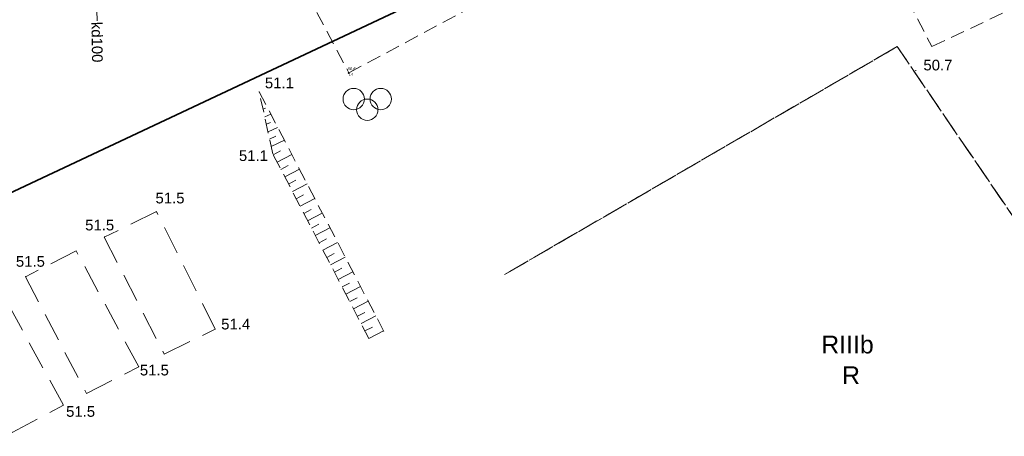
# Model space of a CAD drawing. Header units: metres. Extents: x 0 to 5465380, y 0 to 5925815.
# Tile 11 of 141: x 5463773 to 5463842, y 5925460 to 5925489. Entities that reach past the tile are written whole.
import ezdxf
from ezdxf.enums import TextEntityAlignment as Align

# ---------------------------------------------------------------- set-up
doc = ezdxf.new("R2010")
doc.units = ezdxf.units.M
for name, pattern in [('PRZER1-1', [2, 1, -1]), ('PRZER2-1', [3, 2, -1]), ('PRZER3-1', [4, 3, -1])]:
    doc.linetypes.add(name, pattern=pattern)
for name, color, linetype, lineweight in [('! DB - Nawierzchnia zjazdów', 6, 'Continuous', 30), ('$DR - zał. droga', 7, 'Continuous', 13), ('$DR - zał. mapa', 250, 'Continuous', 0)]:
    doc.layers.add(name, color=color, linetype=linetype, lineweight=lineweight)
for name, color, linetype in [('$DR - wymiary', 7, 'Continuous'), ('Punkty', 7, 'Continuous'), ('Rzedne', 7, 'Continuous'), ('Teksty', 7, 'Continuous')]:
    doc.layers.add(name, color=color, linetype=linetype)
for name, color, linetype, lineweight, true_color in [('CC_Beton', 7, 'PRZER2-1', 18, 0x0a0909), ('CC_Inne', 7, 'Continuous', 18, 0x0a0909), ('CC_Kanalizacja', 7, 'Continuous', 18, 0x803300), ('CC_Punkt wysokościowy', 7, 'Continuous', 18, 0x0a0909), ('CC_Skarpa', 7, 'PRZER2-1', 18, 0x0a0909), ('EGBK02', 7, 'PRZER3-1', 18, 0x008000), ('EGBK02_O', 7, 'PRZER3-1', 18, 0x008000), ('EGBU01', 7, 'PRZER1-1', 18, 0x008000), ('EGBU01_O', 7, 'PRZER1-1', 18, 0x008000)]:
    doc.layers.add(name, color=color, linetype=linetype, lineweight=lineweight, true_color=true_color)
doc.styles.add('Arial', font='arial.ttf')
doc.styles.add('ARIAL 2', font='ARIALN.TTF')
doc.styles.add('GEO-INFO', font='arial.ttf')
doc.styles.get("Standard").update_dxf_attribs({"font": 'arial.ttf'})
doc.dimstyles.new('LINIOWY', dxfattribs={"dimtxt": 0.7, "dimasz": 0.3, "dimexe": 0.3, "dimexo": 0, "dimgap": 0.2, "dimtad": 1, "dimzin": 9, "dimdsep": 46, "dimtxsty": 'ARIAL 2', "dimblk": 'OBLIQUE', "dimcen": 0, "dimdle": 0.2, "dimclrd": 7, "dimclre": 7, "dimclrt": 1, "dimadec": 0, "dimazin": 0, "dimtfac": 1, "dimtofl": 0, "dimtmove": 1, "dimatfit": 3, "dimldrblk": 'OBLIQUE', "dimfxl": 0.3, "dimfxlon": 1, "dimtolj": 1, "dimtzin": 1, "dimarcsym": 0})

# ---------------------------------------------------------------- blocks, each defined once
blk = doc.blocks.new('GK.6640.1913.2022 szara')
at = {"layer": 'CC_Punkt wysokościowy'}
for points in [[(5463835.55, 5925485.727, 1), (5463835.46, 5925485.727, 1)], [(5463789.408, 5925484.222, 1), (5463789.318, 5925484.222, 1)], [(5463790.407, 5925479.79, 1), (5463790.317, 5925479.79, 1)], [(5463782.193, 5925475.803, 1), (5463782.103, 5925475.803, 1)], [(5463778.534, 5925474.028, 1), (5463778.444, 5925474.028, 1)], [(5463772.991, 5925471.236, 1), (5463772.901, 5925471.236, 1)], [(5463786.311, 5925467.552, 1), (5463786.221, 5925467.552, 1)], [(5463780.939, 5925464.907, 1), (5463780.849, 5925464.907, 1)], [(5463775.64, 5925462.201, 1), (5463775.55, 5925462.201, 1)]]:
    blk.add_hatch(color=252, dxfattribs=at).paths.add_polyline_path(points)
at = {"color": 252, "lineweight": 35, "ltscale": 0.5}
blk.add_lwpolyline([(5463970.62, 5925449.332), (5463986.447, 5925481.891), (5463977.039, 5925579.473), (5463993.73, 5925594.437), (5463935.36, 5925657.844), (5463891.514, 5925640.248), (5463906.739, 5925598.778), (5463828.146, 5925565.769), (5463841.424, 5925534), (5463710.761, 5925479.846), (5463724.491, 5925454.847), (5463844.923, 5925511.51), (5463892.245, 5925407.652)], close=True, dxfattribs=at)
at = {"layer": 'CC_Beton', "color": 252}
for points in [[(5463778.47, 5925474.002), (5463782.687, 5925465.793), (5463786.281, 5925467.549), (5463782.146, 5925475.805)], [(5463772.938, 5925471.228), (5463777.227, 5925463.011), (5463780.904, 5925464.901), (5463776.503, 5925473.047)], [(5463767.594, 5925468.52), (5463771.994, 5925460.288), (5463775.606, 5925462.204), (5463771.129, 5925470.4)]]:
    blk.add_lwpolyline(points, close=True, dxfattribs=at)
at = {"layer": 'CC_Inne', "color": 252, "linetype": 'PRZER2-1', "ltscale": 0.5}
for points in [[(5463836.634, 5925487.407), (5463847.098, 5925492.35), (5463849.861, 5925495.1), (5463848.282, 5925496.617), (5463850.118, 5925498.745), (5463844.206, 5925511.234), (5463836.16, 5925507.501), (5463836.078, 5925503.523), (5463838.78, 5925501.638), (5463835.062, 5925497.49), (5463837.326, 5925495.459), (5463837.327, 5925493.106), (5463834.941, 5925490.694), (5463836.634, 5925487.407)], [(5463815.887, 5925496.398), (5463810.849, 5925506.492), (5463789.903, 5925496.445), (5463795.659, 5925485.557), (5463815.887, 5925496.398)]]:
    blk.add_lwpolyline(points, dxfattribs=at)
at = {"layer": 'CC_Inne', "color": 252}
for centre in [(5463796.007, 5925483.721), (5463797.907, 5925483.721), (5463796.957, 5925482.971)]:
    blk.add_circle(centre, 0.75, dxfattribs=at)
at = {"layer": 'CC_Kanalizacja', "color": 252}
blk.add_lwpolyline([(5463777.972, 5925489.216), (5463777.84, 5925493.545)], dxfattribs=at)
at = {"layer": 'CC_Skarpa', "color": 252, "ltscale": 0.5}
for p, q in [((5463790.326, 5925479.865), (5463789.363, 5925484.233)), ((5463789.363, 5925484.233), (5463798.146, 5925467.354)), ((5463797.068, 5925466.898), (5463790.326, 5925479.865))]:
    blk.add_line(p, q, dxfattribs=at)
at = {"layer": 'CC_Skarpa', "color": 252, "linetype": 'Continuous'}
for p, q in [((5463790.355, 5925479.809), (5463790.87, 5925480.077)), ((5463790.623, 5925479.294), (5463791.654, 5925479.83)), ((5463790.891, 5925478.779), (5463791.406, 5925479.047)), ((5463791.159, 5925478.263), (5463792.19, 5925478.799)), ((5463791.427, 5925477.748), (5463791.943, 5925478.016)), ((5463791.695, 5925477.232), (5463792.727, 5925477.768)), ((5463791.963, 5925476.716), (5463792.479, 5925476.984)), ((5463792.232, 5925476.2), (5463793.264, 5925476.737)), ((5463792.5, 5925475.684), (5463793.016, 5925475.952)), ((5463792.768, 5925475.168), (5463793.801, 5925475.705)), ((5463793.037, 5925474.652), (5463793.553, 5925474.92)), ((5463793.305, 5925474.136), (5463794.338, 5925474.673)), ((5463793.573, 5925473.619), (5463794.09, 5925473.888)), ((5463793.842, 5925473.103), (5463794.875, 5925473.64)), ((5463794.11, 5925472.586), (5463794.627, 5925472.855)), ((5463794.379, 5925472.07), (5463795.412, 5925472.607)), ((5463794.648, 5925471.553), (5463795.164, 5925471.822)), ((5463794.916, 5925471.036), (5463795.95, 5925471.574)), ((5463795.185, 5925470.519), (5463795.702, 5925470.788)), ((5463795.454, 5925470.002), (5463796.488, 5925470.54)), ((5463795.723, 5925469.485), (5463796.24, 5925469.754)), ((5463795.992, 5925468.968), (5463797.026, 5925469.506)), ((5463796.261, 5925468.451), (5463796.778, 5925468.72)), ((5463796.53, 5925467.933), (5463797.564, 5925468.471)), ((5463796.799, 5925467.416), (5463797.316, 5925467.685)), ((5463797.068, 5925466.898), (5463798.103, 5925467.437))]:
    blk.add_line(p, q, dxfattribs=at)
for points in [[(5463789.63, 5925483.021), (5463789.796, 5925483.092)], [(5463789.75, 5925482.48), (5463790.184, 5925482.656)], [(5463789.867, 5925481.947), (5463790.157, 5925482.068)], [(5463789.993, 5925481.425), (5463790.653, 5925481.726)], [(5463790.097, 5925480.903), (5463790.531, 5925481.107)], [(5463790.209, 5925480.395), (5463791.135, 5925480.827)]]:
    blk.add_lwpolyline(points, dxfattribs=at)
at = {"layer": 'EGBK02', "color": 252, "linetype": 'PRZER3-1', "lineweight": 18, "ltscale": 0.5}
for points in [[(5463806.614, 5925471.382), (5463834.211, 5925487.415), (5463882.115, 5925416.963), (5463949.58, 5925451.92)], [(5463882.115, 5925416.963), (5463834.211, 5925487.415), (5463806.614, 5925471.382)]]:
    blk.add_lwpolyline(points, dxfattribs=at)
at = {"layer": 'EGBU01', "color": 252, "linetype": 'PRZER1-1', "ltscale": 0.5}
for points in [[(5463806.614, 5925471.382), (5463834.211, 5925487.415), (5463882.115, 5925416.963), (5463949.58, 5925451.92), (5463952.34, 5925458.74), (5463950.99, 5925465.56), (5463950.95, 5925472.07), (5463947.1, 5925482.79), (5463946.13, 5925487.11), (5463937.87, 5925497.24), (5463908.85, 5925504.3), (5463899.34, 5925515.62), (5463860.732, 5925527.855)], [(5463882.115, 5925416.963), (5463834.211, 5925487.415), (5463806.614, 5925471.382)]]:
    blk.add_lwpolyline(points, dxfattribs=at)
at = {"layer": 'Punkty', "color": 252, "lineweight": 35}
blk.add_point((5463795.659, 5925485.557), dxfattribs=at)
at = {"layer": 'CC_Kanalizacja', "color": 252, "lineweight": 0, "style": 'Arial'}
blk.add_text('kd100', height=0.75, rotation=270.94787, dxfattribs=at).set_placement((5463777.986, 5925487.724), align=Align.MIDDLE)
at = {"layer": 'CC_Punkt wysokościowy', "color": 252, "lineweight": 0, "style": 'Arial'}
for s, p in [('50.7', (5463836.045, 5925485.736)), ('51.1', (5463789.764, 5925484.48)), ('51.1', (5463787.938, 5925479.369)), ('51.5', (5463782.076, 5925476.386)), ('51.5', (5463777.133, 5925474.487)), ('51.5', (5463772.266, 5925471.931)), ('51.4', (5463786.693, 5925467.523)), ('51.5', (5463780.978, 5925464.29)), ('51.5', (5463775.794, 5925461.382))]:
    blk.add_text(s, height=0.75, dxfattribs=at).set_placement(p)
at = {"layer": 'EGBK02_O', "color": 7, "linetype": 'Continuous', "lineweight": 0, "style": 'GEO-INFO'}
blk.add_text('RIIIb', height=1.25, dxfattribs=at).set_placement((5463830.709, 5925466.465, 10.8), align=Align.MIDDLE_CENTER)
at = {"layer": 'EGBU01_O', "color": 7, "linetype": 'Continuous', "lineweight": 0, "style": 'GEO-INFO'}
blk.add_text('R', height=1.25, dxfattribs=at).set_placement((5463830.959, 5925464.31, 10.8), align=Align.MIDDLE_CENTER)
at = {"layer": 'Rzedne', "color": 252, "lineweight": 35, "oblique": 15, "width": 0.8}
blk.add_text('50,6', height=0.2, dxfattribs=at).set_placement((5463795.559, 5925485.757, 50.634))
at = {"layer": 'Teksty', "color": 252, "lineweight": 35}
blk.add_text('14', height=0.2, dxfattribs=at).set_placement((5463795.659, 5925485.357, 50.634))
blk = doc.blocks.new('Rys. 2. Plan sytuacyjny Cynamonowa')
at = {"layer": '! DB - Nawierzchnia zjazdów', "lineweight": 9, "true_color": 0x5994a6}
h = blk.add_hatch(dxfattribs=at)
h.set_pattern_fill('ANSI37', color=135, scale=0.15, angle=26)
h.set_pattern_definition([(71, (0, 0), (-0.45030322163, 0.15505183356), []), (161, (0, 0), (-0.15505183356, -0.45030322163), [])])
edge = h.paths.add_edge_path()
edge.add_line((5463812.143, 5925608.65), (5463827.843, 5925615.171))
edge.add_arc((5463830.144, 5925609.63), 6, 112.55543, 202.11035)
edge.add_line((5463824.586, 5925607.372), (5463896.975, 5925429.191))
edge.add_arc((5463902.534, 5925431.449), 6, 202.11035, 297.3667)
edge.add_line((5463905.292, 5925426.121), (5463890.131, 5925418.273))
edge.add_arc((5463887.373, 5925423.602), 6, 297.3667, 382.11035)
edge.add_line((5463892.931, 5925425.86), (5463820.003, 5925605.367))
edge.add_arc((5463814.444, 5925603.109), 6, 22.11035, 112.55692)
blk = doc.blocks.new('*D131')
at = {"layer": '$DR - wymiary', "color": 7, "lineweight": -2, "transparency": 16777216}
blk.add_line((5463959.894, 5925488.241), (5463954.256, 5925488.241), dxfattribs=at)
at = {"layer": 'Defpoints', "color": 0, "transparency": 16777216}
for p in [(5463958.621, 5925488.241), (5463959.894, 5925488.241), (0, 0)]:
    blk.add_point(p, dxfattribs=at)
at = {"layer": '$DR - wymiary', "color": 1, "transparency": 16777216, "insert": (5463956.339, 5925488.798), "char_height": 0.7, "attachment_point": 5, "style": 'ARIAL 2'}
blk.add_mtext('\\A1;5925488.24', dxfattribs=at)
blk = doc.blocks.new('_OBLIQUE')
at = {"color": 0, "linetype": 'ByBlock'}
blk.add_line((-0.5, -0.5), (0.5, 0.5), dxfattribs=at)
blk = doc.blocks.new('*D132')
at = {"layer": '$DR - wymiary', "color": 7, "lineweight": -2, "transparency": 16777216}
blk.add_line((5463959.894, 5925488.241), (5463959.894, 5925483.017), dxfattribs=at)
at = {"layer": 'Defpoints', "color": 0, "transparency": 16777216}
for p in [(5463959.894, 5925488.241), (5463959.894, 5925487.385), (0, 0)]:
    blk.add_point(p, dxfattribs=at)
at = {"layer": '$DR - wymiary', "color": 1, "transparency": 16777216, "insert": (5463959.337, 5925485.101), "char_height": 0.7, "attachment_point": 5, "rotation": 90, "style": 'ARIAL 2'}
blk.add_mtext('\\A1;5463959.89', dxfattribs=at)
blk = doc.blocks.new('*D133')
at = {"layer": '$DR - wymiary', "color": 7, "lineweight": -2, "transparency": 16777216}
for p, q in [((5463958.17, 5925515.873), (5463958.986, 5925515.873)), ((5463958.986, 5925515.873), (5463959.586, 5925514.871)), ((5463959.586, 5925514.871), (5463964.552, 5925514.871))]:
    blk.add_line(p, q, dxfattribs=at)
at = {"layer": 'Defpoints', "color": 0, "transparency": 16777216}
for p in [(5463958.17, 5925515.873), (5463960.186, 5925514.871), (0, 0)]:
    blk.add_point(p, dxfattribs=at)
at = {"layer": '$DR - wymiary', "color": 1, "transparency": 16777216, "insert": (5463962.469, 5925515.428), "char_height": 0.7, "attachment_point": 5, "style": 'ARIAL 2'}
blk.add_mtext('\\A1;5925515.87', dxfattribs=at)
blk = doc.blocks.new('*D134')
at = {"layer": '$DR - wymiary', "color": 7, "lineweight": -2, "transparency": 16777216}
for p, q in [((5463958.17, 5925515.873), (5463958.17, 5925515.181)), ((5463958.17, 5925515.181), (5463956.957, 5925514.581)), ((5463956.957, 5925514.581), (5463956.957, 5925509.614))]:
    blk.add_line(p, q, dxfattribs=at)
at = {"layer": 'Defpoints', "color": 0, "transparency": 16777216}
for p in [(5463958.17, 5925515.873), (5463956.957, 5925513.981), (0, 0)]:
    blk.add_point(p, dxfattribs=at)
at = {"layer": '$DR - wymiary', "color": 1, "transparency": 16777216, "insert": (5463956.399, 5925511.698), "char_height": 0.7, "attachment_point": 5, "rotation": 90, "style": 'ARIAL 2'}
blk.add_mtext('\\A1;5463958.17', dxfattribs=at)
blk = doc.blocks.new('*D135')
at = {"layer": '$DR - wymiary', "color": 7, "lineweight": -2, "transparency": 16777216}
for p, q in [((5463954.935, 5925543.267), (5463950.079, 5925543.267)), ((5463955.535, 5925542.11), (5463954.935, 5925543.267)), ((5463956.528, 5925542.11), (5463955.535, 5925542.11))]:
    blk.add_line(p, q, dxfattribs=at)
at = {"layer": 'Defpoints', "color": 0, "transparency": 16777216}
for p in [(5463954.335, 5925543.267), (5463956.528, 5925542.11), (0, 0)]:
    blk.add_point(p, dxfattribs=at)
at = {"layer": '$DR - wymiary', "color": 1, "transparency": 16777216, "insert": (5463952.107, 5925543.825), "char_height": 0.7, "attachment_point": 5, "style": 'ARIAL 2'}
blk.add_mtext('\\A1;5925542.11', dxfattribs=at)
blk = doc.blocks.new('*D136')
at = {"layer": '$DR - wymiary', "color": 7, "lineweight": -2, "transparency": 16777216}
blk.add_line((5463956.528, 5925542.11), (5463956.528, 5925536.093), dxfattribs=at)
at = {"layer": 'Defpoints', "color": 0, "transparency": 16777216}
for p in [(5463956.528, 5925542.11), (5463956.528, 5925540.459), (0, 0)]:
    blk.add_point(p, dxfattribs=at)
at = {"layer": '$DR - wymiary', "color": 1, "transparency": 16777216, "insert": (5463955.971, 5925538.176), "char_height": 0.7, "attachment_point": 5, "rotation": 90, "style": 'ARIAL 2'}
blk.add_mtext('\\A1;5463956.53', dxfattribs=at)
blk = doc.blocks.new('*D137')
at = {"layer": '$DR - wymiary', "color": 7, "lineweight": -2, "transparency": 16777216}
blk.add_line((5463958.724, 5925585.382), (5463964.93, 5925585.382), dxfattribs=at)
at = {"layer": 'Defpoints', "color": 0, "transparency": 16777216}
for p in [(5463958.724, 5925585.382), (5463960.561, 5925585.382), (0, 0)]:
    blk.add_point(p, dxfattribs=at)
at = {"layer": '$DR - wymiary', "color": 1, "transparency": 16777216, "insert": (5463962.845, 5925585.94), "char_height": 0.7, "attachment_point": 5, "style": 'ARIAL 2'}
blk.add_mtext('\\A1;5925585.38', dxfattribs=at)
blk = doc.blocks.new('*D138')
at = {"layer": '$DR - wymiary', "color": 7, "lineweight": -2, "transparency": 16777216}
blk.add_line((5463958.724, 5925585.382), (5463958.724, 5925592.131), dxfattribs=at)
at = {"layer": 'Defpoints', "color": 0, "transparency": 16777216}
for p in [(5463958.724, 5925587.769), (5463958.724, 5925585.382), (0, 0)]:
    blk.add_point(p, dxfattribs=at)
at = {"layer": '$DR - wymiary', "color": 1, "transparency": 16777216, "insert": (5463958.166, 5925590.05), "char_height": 0.7, "attachment_point": 5, "rotation": 90, "style": 'ARIAL 2'}
blk.add_mtext('\\A1;5463958.72', dxfattribs=at)
blk = doc.blocks.new('*D139')
at = {"layer": '$DR - wymiary', "color": 7, "lineweight": -2, "transparency": 16777216}
blk.add_line((5463922.753, 5925589.968), (5463916.372, 5925589.968), dxfattribs=at)
at = {"layer": 'Defpoints', "color": 0, "transparency": 16777216}
for p in [(5463920.738, 5925589.968), (5463922.753, 5925589.968), (0, 0)]:
    blk.add_point(p, dxfattribs=at)
at = {"layer": '$DR - wymiary', "color": 1, "transparency": 16777216, "insert": (5463918.455, 5925590.526), "char_height": 0.7, "attachment_point": 5, "style": 'ARIAL 2'}
blk.add_mtext('\\A1;5925589.97', dxfattribs=at)
blk = doc.blocks.new('*D140')
at = {"layer": '$DR - wymiary', "color": 7, "lineweight": -2, "transparency": 16777216}
blk.add_line((5463922.753, 5925589.968), (5463922.753, 5925583.407), dxfattribs=at)
at = {"layer": 'Defpoints', "color": 0, "transparency": 16777216}
for p in [(5463922.753, 5925589.968), (5463922.753, 5925587.778), (0, 0)]:
    blk.add_point(p, dxfattribs=at)
at = {"layer": '$DR - wymiary', "color": 1, "transparency": 16777216, "insert": (5463922.195, 5925585.493), "char_height": 0.7, "attachment_point": 5, "rotation": 90, "style": 'ARIAL 2'}
blk.add_mtext('\\A1;5463922.75', dxfattribs=at)
blk = doc.blocks.new('*D141')
at = {"layer": '$DR - wymiary', "color": 7, "lineweight": -2, "transparency": 16777216}
blk.add_line((5463902.252, 5925579.937), (5463902.252, 5925574.012), dxfattribs=at)
at = {"layer": 'Defpoints', "color": 0, "transparency": 16777216}
for p in [(5463902.252, 5925579.937), (5463902.252, 5925578.383), (0, 0)]:
    blk.add_point(p, dxfattribs=at)
at = {"layer": '$DR - wymiary', "color": 1, "transparency": 16777216, "insert": (5463901.695, 5925576.097), "char_height": 0.7, "attachment_point": 5, "rotation": 90, "style": 'ARIAL 2'}
blk.add_mtext('\\A1;5463902.25', dxfattribs=at)
blk = doc.blocks.new('*D142')
at = {"layer": '$DR - wymiary', "color": 7, "lineweight": -2, "transparency": 16777216}
blk.add_line((5463902.252, 5925579.937), (5463895.575, 5925579.937), dxfattribs=at)
at = {"layer": 'Defpoints', "color": 0, "transparency": 16777216}
for p in [(5463899.94, 5925579.937), (5463902.252, 5925579.937), (0, 0)]:
    blk.add_point(p, dxfattribs=at)
at = {"layer": '$DR - wymiary', "color": 1, "transparency": 16777216, "insert": (5463897.658, 5925580.495), "char_height": 0.7, "attachment_point": 5, "style": 'ARIAL 2'}
blk.add_mtext('\\A1;5925579.94', dxfattribs=at)

msp = doc.modelspace()

# ---------------------------------------------------------------- block references
at = {"layer": '$DR - zał. droga'}
msp.add_blockref('Rys. 2. Plan sytuacyjny Cynamonowa', (0, 0), dxfattribs=at)
at = {"layer": '$DR - zał. mapa'}
msp.add_blockref('GK.6640.1913.2022 szara', (0, 0), dxfattribs=at)

# ---------------------------------------------------------------- dimensions: what is measured, and where the dimension line sits
at = {"layer": '$DR - wymiary'}
for feature_location, offset, dtype, picture, middle in [((5463958.723835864, 5925585.382389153), (0, 2.386563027), 1, '*D138', (5463958.166434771, 5925590.050091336)), ((5463922.752579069, 5925589.968201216), (-2.014375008, 0), 0, '*D139', (5463918.454916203, 5925590.525602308)), ((5463922.752579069, 5925589.968201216), (0, -2.189729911), 1, '*D140', (5463922.195177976, 5925585.492795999)), ((5463958.723835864, 5925585.382389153), (1.837338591, 0), 0, '*D137', (5463962.845417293, 5925585.939790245)), ((5463902.252050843, 5925579.937465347), (-2.31189099, 0), 0, '*D142', (5463897.657588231, 5925580.494866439)), ((5463902.252050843, 5925579.937465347), (0, -1.554438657), 1, '*D141', (5463901.69464975, 5925576.097351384)), ((5463956.528263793, 5925542.110286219), (-2.192780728, 1.156967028), 0, '*D135', (5463952.107345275, 5925543.824654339)), ((5463956.528263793, 5925542.110286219), (0, -1.650806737), 1, '*D136', (5463955.970862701, 5925538.176191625)), ((5463958.170207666, 5925515.87264403), (2.015391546, -1.001881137), 0, '*D133', (5463962.46888707, 5925515.428163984)), ((5463958.170207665, 5925515.87264403), (-1.21356488, -1.891758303), 1, '*D134', (5463956.399241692, 5925511.69759787)), ((5463959.894026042, 5925488.240506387), (-1.27264381, 0), 0, '*D131', (5463956.338810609, 5925488.797907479)), ((5463959.894026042, 5925488.240506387), (0, -0.855455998), 1, '*D132', (5463959.336624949, 5925485.100807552))]:
    dim = msp.add_ordinate_dim(feature_location=feature_location, offset=offset, dtype=dtype, origin=(0, 0), dimstyle='LINIOWY', override={"dimfxlon": 0}, dxfattribs=at)
    dim.commit()
    dim.dimension.update_dxf_attribs({"geometry": picture, "text_midpoint": middle})

doc.saveas('drawing.dxf')
